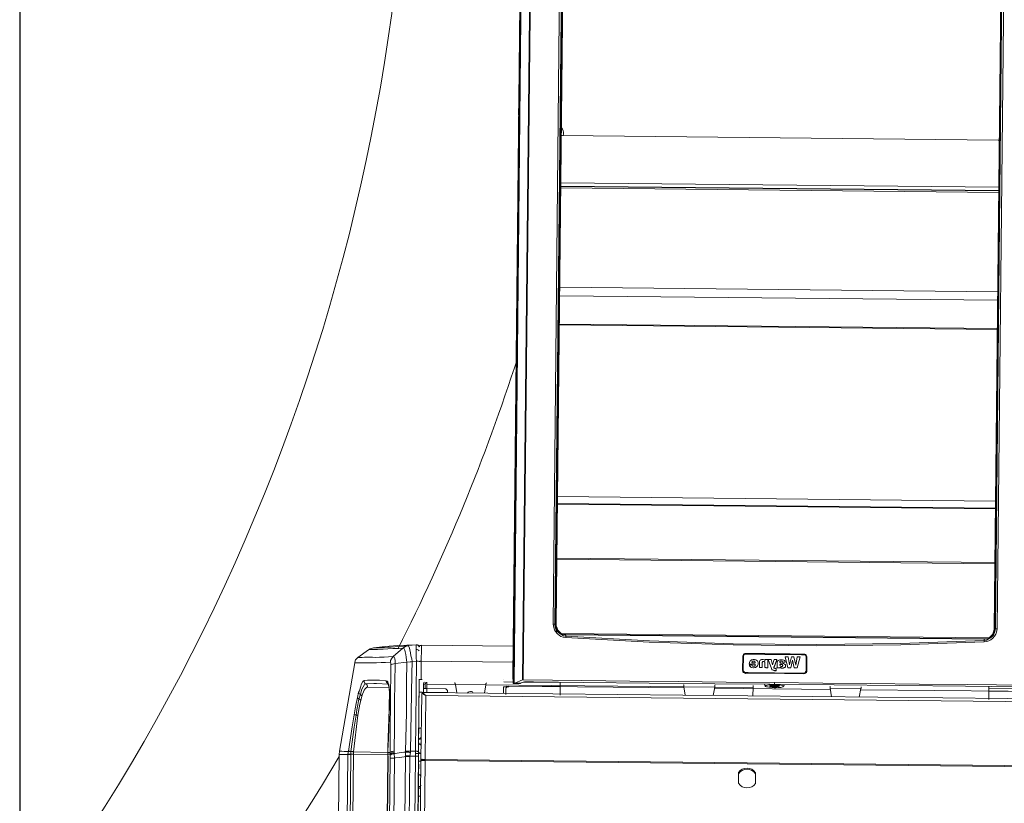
# Model space of a CAD drawing. Header units: metres. Extents: x 779 to 7046, y -512 to 9570.
# Tile 134 of 256: x 2476.491 to 2477.433, y -217.86 to -217.111. Entities that reach past the tile are written whole.
import ezdxf

# ---------------------------------------------------------------- set-up
doc = ezdxf.new("R2010")
doc.units = ezdxf.units.M
doc.linetypes.add('CIĄGłA', pattern=[0])
doc.layers.add('PDF _Geometria', color=7, linetype='Continuous')
doc.layers.add('TB_OBRYS1', color=3, linetype='Continuous')
doc.layers.add('ZP_Zieleń', color=252, linetype='Continuous', lineweight=5)

# ---------------------------------------------------------------- blocks, each defined once
blk = doc.blocks.new('ADBLUE HELIX 6000')
at = {"layer": 'PDF _Geometria', "lineweight": 9}
for points in [[(71744.59, 11737.16), (71744.59, 11057.07), (71744.59, 11056.73), (71744.59, 11056.37), (71744.94, 11056.37), (71745.28, 11056.37), (71749.16, 11056.37), (71751.29, 11056.37)], [(71744.94, 11777.74), (71751.29, 11781.61), (71751.63, 11781.61), (71751.99, 11781.61), (71752.34, 11781.61), (71752.7, 11781.61), (71752.7, 11781.97), (71752.7, 11781.61), (71752.34, 11781.61), (71751.99, 11781.61), (71751.63, 11781.61), (71751.99, 11780.9), (71752.34, 11779.15), (71752.7, 11777.03), (71752.7, 11773.85), (71753.04, 11770.33), (71753.4, 11766.09), (71753.4, 11762.21), (71753.4, 11757.64), (71753.4, 11756.56), (71745.28, 11756.2), (71745.28, 11056.37), (71746, 11056.73)], [(71744.94, 11056.37), (71744.94, 11755.86), (71745.28, 11755.86), (71745.28, 11756.2), (71745.28, 11757.28), (71745.28, 11761.51), (71745.28, 11765.38), (71745.28, 11768.92), (71745.28, 11772.08), (71745.28, 11774.55), (71745.28, 11776.32), (71745.28, 11777.37), (71745.28, 11777.74), (71751.63, 11781.61)], [(71753.4, 11059.9), (71753.4, 11756.56)], [(71783.74, 11756.56), (71783.74, 11113.51), (71784.08, 11113.51), (71784.08, 11113.18), (71784.78, 11109.64), (71786.56, 11106.81), (71787.25, 11106.48), (71787.25, 11106.11), (71787.61, 11105.76), (71790.78, 11103.98), (71793.25, 11103.29), (71794.31, 11103.29), (71794.31, 11103.65), (71794.31, 11103.29)], [(71790.07, 11104.7), (71789.39, 11105.05), (71787.97, 11106.48), (71786.56, 11107.88), (71785.85, 11109.64), (71785.14, 11111.4), (71785.14, 11113.51), (71784.42, 11113.51), (71784.42, 11756.56), (71784.08, 11756.56), (71784.08, 11757.64), (71784.08, 11760.44), (71784.08, 11765.38), (71784.08, 11769.98), (71784.08, 11773.85), (71784.08, 11777.03), (71784.08, 11779.15), (71784.08, 11780.21), (71784.08, 11780.54), (71783.38, 11781.26)], [(71784.08, 11780.54), (71784.42, 11780.21), (71784.42, 11779.85), (71784.42, 11779.5), (71784.42, 11778.43), (71784.42, 11776.32), (71784.42, 11773.51), (71784.42, 11769.62), (71784.42, 11765.03), (71784.42, 11760.09), (71784.42, 11756.56), (71785.14, 11754.81), (71785.14, 11753.03), (71785.14, 11751.28), (71785.14, 11749.87), (71785.14, 11113.51)], [(71789.73, 11104.7), (72198.9, 11104.7), (72199.25, 11105.05), (72200.68, 11106.48), (72202.08, 11107.88), (72202.79, 11109.64), (72203.49, 11111.4), (72203.84, 11113.51), (72204.2, 11113.51), (72204.2, 11756.56), (72204.55, 11756.56), (72204.55, 11757.64), (72204.55, 11760.44), (72204.55, 11765.38), (72204.55, 11769.98), (72204.55, 11773.85), (72204.55, 11777.03), (72204.55, 11779.15), (72204.55, 11780.21), (72204.55, 11780.54)], [(72201.37, 11106.48), (72201.73, 11106.81), (72203.49, 11109.64), (72204.2, 11111.4), (72204.2, 11113.51), (72204.55, 11113.51), (72204.55, 11756.56)], [(72203.84, 11749.87), (72203.84, 11113.51)], [(72206.67, 11756.56), (72206.67, 11113.51), (72205.96, 11110.35), (72205.26, 11108.23), (72204.2, 11106.48), (72202.43, 11104.36), (72200.68, 11102.94), (72198.9, 11101.87), (72196.79, 11101.18), (72194.32, 11100.82), (72114.6, 11097.3), (72034.53, 11095.53), (71954.46, 11095.53), (71874.04, 11097.3), (71794.31, 11100.82), (71791.84, 11101.18), (71789.73, 11101.87), (71787.97, 11102.94), (71786.21, 11104.36), (71784.42, 11106.48), (71783.38, 11108.23), (71782.69, 11110.35), (71781.97, 11113.51), (71781.97, 11756.56)], [(71754.11, 11756.56), (71754.11, 11059.9), (71810.18, 11059.9), (71856.06, 11059.9), (71902.24, 11059.9), (71948.1, 11059.9), (71994.33, 11059.9), (72040.52, 11059.9), (72086.38, 11059.9), (72132.6, 11059.9), (72178.47, 11059.9), (72234.54, 11059.9), (72234.54, 11756.56)], [(71787.25, 11106.48), (71786.92, 11106.81), (71785.14, 11109.64), (71784.78, 11111.4), (71784.42, 11113.51), (71784.08, 11113.51), (71784.08, 11756.56), (71783.74, 11756.56), (71783.38, 11756.56), (71783.02, 11756.56), (71782.69, 11756.56), (71782.32, 11756.56), (71781.97, 11756.56)], [(72204.9, 11756.56), (72205.26, 11756.56), (72205.62, 11756.56), (72205.96, 11756.56), (72206.32, 11756.56), (72206.67, 11756.56), (72206.32, 11756.56), (72205.96, 11756.56), (72205.62, 11756.56), (72205.26, 11756.56), (72204.9, 11756.56), (72204.9, 11113.51), (72204.55, 11113.51), (72204.55, 11113.18), (72203.84, 11109.64), (72202.08, 11106.81), (72201.37, 11106.48), (72201.37, 11106.11), (72201.03, 11105.76), (72197.85, 11103.98), (72195.38, 11103.29), (72194.32, 11103.29), (72194.32, 11103.65), (72194.32, 11103.29)], [(71744.59, 11060.26), (71744.59, 11060.62), (71744.23, 11060.62), (71744.23, 11060.96), (71744.23, 11062.02), (71744.23, 11062.37), (71744.23, 11062.73), (71744.23, 11063.09), (71744.59, 11063.09), (71744.23, 11063.09), (71744.23, 11736.47), (71744.59, 11736.47), (71744.59, 11736.81)], [(71744.23, 11605.94), (71743.87, 11605.94), (71743.87, 11602.78)], [(71744.23, 11602.78), (71743.87, 11602.78), (71743.87, 11599.59), (71744.23, 11599.59)], [(71786.92, 11580.55), (71787.25, 11581.96), (71787.25, 11583.72), (71786.92, 11585.13), (71786.21, 11586.55), (71785.49, 11587.62), (71785.14, 11587.95)], [(71785.14, 11580.9), (71785.14, 11580.55), (71785.49, 11580.55), (71785.85, 11580.55), (72202.79, 11580.55), (72203.15, 11580.55), (72203.49, 11580.55), (72203.49, 11580.9), (72203.84, 11580.9)], [(71787.25, 11583.01), (71787.25, 11582.66)], [(72203.84, 11535.4), (71785.14, 11535.4)], [(72203.84, 11532.22), (71785.14, 11532.22)], [(71785.14, 11531.88), (72203.84, 11531.88)], [(71785.14, 11530.46), (72203.84, 11530.46)], [(72203.84, 11435.57), (71785.14, 11435.57)], [(72203.84, 11427.46), (71785.14, 11427.46)], [(72203.84, 11400.3), (71785.14, 11400.3)], [(71785.14, 11399.59), (72203.84, 11399.59)], [(71785.14, 11228.86), (72203.84, 11228.86)], [(71785.14, 11228.17), (72203.84, 11228.17)], [(71785.14, 11176.66), (72203.84, 11176.66)], [(71785.14, 11175.61), (72203.84, 11175.61)], [(71781.97, 11113.51), (71782.32, 11113.51), (71783.02, 11113.51), (71783.74, 11113.51), (71784.08, 11110.7), (71785.49, 11107.17), (71787.25, 11105.41), (71790.43, 11103.29), (71792.19, 11102.58), (71793.97, 11102.23), (71794.31, 11102.23), (71794.31, 11103.29), (72194.32, 11103.29), (72194.32, 11102.23), (72194.67, 11102.23), (72196.43, 11102.58), (72198.2, 11103.29), (72201.37, 11105.41), (72203.15, 11107.17), (72204.55, 11110.7), (72204.9, 11113.51), (72205.62, 11113.51), (72206.32, 11113.51), (72206.67, 11113.51)], [(71783.74, 11113.51), (71783.74, 11113.51)], [(71784.08, 11113.51), (71784.08, 11113.51)], [(71784.08, 11113.51), (71784.08, 11113.51)], [(71784.42, 11113.51), (71784.42, 11113.51)], [(72204.2, 11113.51), (72204.2, 11113.51)], [(72204.55, 11113.51), (72204.55, 11113.51)], [(72204.55, 11113.51), (72204.55, 11113.51)], [(72204.9, 11113.51), (72204.9, 11113.51)], [(72201.37, 11106.11), (72201.37, 11106.48), (72200.68, 11105.76), (72197.85, 11103.98), (72195.38, 11103.65), (72194.32, 11103.65), (71794.31, 11103.65), (71793.25, 11103.65), (71790.78, 11103.98), (71787.97, 11105.76), (71787.25, 11106.48), (71787.25, 11106.11)], [(71787.25, 11106.48), (71787.25, 11106.48)], [(71787.25, 11106.48), (71787.25, 11106.48)], [(71794.31, 11103.65), (71794.31, 11103.65)], [(71794.31, 11103.29), (71794.31, 11103.29)], [(72194.32, 11100.82), (72194.32, 11101.53), (72194.32, 11102.23), (72114.25, 11098.35), (72034.53, 11096.59), (71954.46, 11096.59), (71874.37, 11098.35), (71794.31, 11102.23), (71794.31, 11101.53), (71794.31, 11100.82)], [(71794.31, 11102.23), (71794.31, 11102.23)], [(72194.32, 11103.65), (72194.32, 11103.65)], [(72194.32, 11103.29), (72194.32, 11103.29)], [(72194.32, 11102.23), (72194.32, 11102.23)], [(72201.37, 11106.48), (72201.37, 11106.48)], [(72201.37, 11106.48), (72201.37, 11106.48)], [(71631.35, 10990.41), (71630.64, 10990.41), (71629.94, 10990.06), (71629.23, 10990.06), (71628.88, 10990.06), (71628.52, 10989.7), (71627.82, 10989.7), (71627.47, 10989.34), (71626.41, 10989.34), (71625.35, 10989.34), (71625.35, 10989.01), (71625.35, 10988.65), (71625.35, 10987.59), (71626.41, 10987.59), (71627.47, 10987.59), (71627.47, 10989.34), (71627.47, 11012.63), (71627.47, 11035.91), (71627.47, 11072.95), (71628.17, 11073.31), (71628.88, 11073.66), (71630.29, 11074.01), (71631.35, 11074.37), (71631.35, 11076.83), (71631, 11078.94), (71630.29, 11080.36), (71629.58, 11081.07), (71638.76, 11089.18), (71634.87, 11088.83), (71629.23, 11088.49), (71624.29, 11088.13), (71619.71, 11087.77), (71616.88, 11087.77), (71614.41, 11087.41), (71611.24, 11087.41), (71609.12, 11087.41), (71607.36, 11087.41), (71606.3, 11087.06), (71605.94, 11087.06), (71595.72, 11079.65)], [(71605.94, 11087.06), (71607.36, 11088.13), (71610.54, 11089.18), (71621.83, 11090.6), (71633.46, 11091.64), (71651.46, 11092.36), (71644.04, 11091.64), (71643.69, 11091.3), (71644.04, 11091.3), (71644.4, 11090.6), (71645.1, 11089.18), (71645.45, 11087.41), (71646.16, 11084.6), (71646.52, 11081.77), (71647.22, 11078.94), (71647.58, 11076.5), (71651.8, 11076.83), (71651.8, 10990.77), (71651.8, 10990.06), (71651.8, 10989.34), (71651.8, 10988.65), (71651.8, 10987.94), (71651.8, 10986.89), (71651.8, 10985.83), (71652.16, 10985.83), (71652.86, 10985.83), (71653.22, 10985.83), (71653.57, 10985.83), (71654.27, 10985.83), (71654.63, 10985.83), (71654.63, 10444.02)], [(71657.1, 10966.42), (71657.1, 10966.77), (71656.75, 10967.13), (71656.75, 10967.49), (71656.39, 10967.84), (71656.04, 10968.19), (71655.68, 10968.19), (71655.33, 10968.19), (71654.98, 10968.55), (71654.98, 10968.89), (71654.98, 10971.03), (71654.98, 10972.78), (71654.98, 10974.54), (71654.98, 10975.95), (71654.98, 10977.38), (71654.98, 10978.06), (71654.63, 10979.12), (71654.63, 10980.17), (71654.63, 10981.6), (71654.63, 10983.01), (71654.63, 10984.76), (71654.63, 10986.53), (71654.63, 10988.3), (71654.63, 10989.01), (71654.63, 10989.34), (71654.63, 10990.06), (71654.27, 10990.41), (71653.57, 10990.41), (71653.22, 10990.77), (71652.86, 10990.77), (71652.16, 10990.77), (71651.8, 10990.77), (71646.87, 10990.77), (71646.87, 10989.34), (71646.52, 10985.83), (71651.8, 10985.83), (71651.8, 10444.02)], [(71646.52, 10444.02), (71646.52, 10985.47), (71646.52, 10985.83), (71645.81, 10985.83), (71645.45, 10986.19), (71644.75, 10986.19), (71644.4, 10986.19), (71643.69, 10986.19), (71643.34, 10986.19), (71642.63, 10986.53), (71642.28, 10986.53), (71642.28, 10985.47), (71640.86, 10985.12), (71636.64, 10984.42), (71632.75, 10984.07), (71631.7, 10983.71), (71631, 10983.71), (71630.29, 10983.71), (71629.94, 10983.71), (71629.23, 10983.71), (71628.52, 10983.71), (71628.17, 10983.71), (71627.82, 10983.71), (71627.47, 10983.71), (71627.47, 10986.53), (71627.82, 10986.89), (71628.17, 10986.89), (71628.52, 10987.25), (71628.88, 10987.59), (71629.58, 10987.59), (71630.29, 10987.94), (71630.64, 10987.94), (71631.35, 10988.3), (71631.35, 10989.34), (71631.35, 10990.41), (71631.35, 11013.69), (71631.35, 11037.34), (71631.35, 11074.37), (71642.63, 11075.78), (71642.28, 11077.54), (71641.92, 11080.36), (71641.58, 11083.19), (71640.86, 11085.64), (71640.52, 11087.06), (71639.82, 11088.49), (71639.46, 11089.18), (71638.76, 11089.18), (71641.22, 11090.6), (71642.99, 11091.3), (71643.69, 11091.3), (71639.46, 11090.95), (71635.23, 11090.6), (71631, 11090.24), (71627.47, 11089.89), (71624.29, 11089.89), (71621.12, 11089.53), (71618.65, 11089.53), (71616.53, 11089.18), (71614.41, 11089.18), (71613.01, 11089.18), (71611.95, 11089.18), (71610.89, 11089.18), (71610.54, 11089.18)], [(71643.69, 11091.3), (71643.69, 11091.3)], [(71656.39, 11092), (71655.68, 11091.64), (71655.33, 11091.64), (71654.98, 11091.64), (71654.98, 11091.3), (71654.63, 11090.95), (71654.27, 11090.6), (71653.92, 11090.95), (71653.57, 11091.64), (71653.22, 11092), (71652.51, 11092), (71652.16, 11092.36), (71651.46, 11092.36), (71651.46, 11092), (71651.46, 11091.3), (71651.46, 11089.89), (71651.46, 11087.77), (71651.46, 11085.64), (71651.46, 11083.19), (71651.46, 11080.01), (71651.8, 11076.83), (71652.16, 11076.83), (71652.86, 11076.83), (71653.22, 11076.83), (71653.57, 11076.83), (71654.27, 11076.5), (71654.63, 11076.5), (71654.98, 11076.5), (71655.33, 11076.83), (71655.68, 11076.83), (71656.39, 11076.83), (71656.39, 11059.19), (71657.45, 11059.19)], [(71651.46, 11092.36), (71651.46, 11092.36)], [(71654.27, 11090.6), (71654.27, 11090.95), (71653.57, 11091.64), (71653.22, 11092), (71652.86, 11092), (71652.16, 11092.36), (71651.46, 11092.36)], [(71744.23, 11076.83), (71656.39, 11076.83), (71656.39, 11079.3), (71656.39, 11081.77), (71656.39, 11083.88), (71656.39, 11086), (71656.39, 11087.77), (71656.39, 11089.18), (71656.39, 11090.24), (71656.39, 11091.3), (71656.39, 11091.64), (71656.39, 11092), (71744.23, 11092)], [(71627.11, 11075.42), (71627.11, 11077.18), (71627.82, 11078.61), (71628.52, 11079.65), (71629.58, 11081.07), (71625, 11080.71), (71620.77, 11080.36), (71616.53, 11080.36), (71613.01, 11080.01), (71609.83, 11080.01), (71606.66, 11080.01), (71604.19, 11080.01), (71602.07, 11080.01), (71599.95, 11079.65), (71598.54, 11079.65), (71596.42, 11079.65), (71595.72, 11079.65), (71593.6, 11077.54), (71592.9, 11075.07), (71592.9, 11074.71)], [(71654.27, 11086.71), (71653.57, 11087.41), (71652.51, 11087.77), (71651.8, 11087.77), (71651.46, 11087.77)], [(72022.18, 11068.36), (72022.18, 11068.72), (72019.7, 11068.72), (72009.14, 11068.72), (72003.83, 11068.72), (71994.33, 11068.72), (72003.83, 11068.72), (72009.14, 11068.72), (72019.7, 11068.72), (72022.18, 11068.36), (72023.24, 11068.72), (72023.96, 11069.08), (72024.66, 11069.79), (72025, 11070.49), (72025, 11071.19), (72025, 11084.94), (72024.66, 11085.64), (72024.3, 11086.36), (72023.6, 11087.06), (72022.89, 11087.41), (72022.18, 11087.41), (72019.7, 11087.41), (72009.14, 11087.41), (72003.83, 11087.41), (71994.33, 11087.41), (71984.8, 11087.41), (71979.51, 11087.41), (71968.93, 11087.41), (71966.46, 11087.41), (71965.75, 11087.41), (71965.04, 11087.06), (71964.33, 11086.36), (71963.97, 11085.64), (71963.63, 11084.94), (71963.63, 11071.19)], [(71963.63, 11084.94), (71963.97, 11084.94), (71963.97, 11071.19), (71964.33, 11071.19), (71964.33, 11070.49), (71964.69, 11069.79), (71965.4, 11069.43), (71965.75, 11069.08), (71966.46, 11069.08), (71966.46, 11068.72), (71966.46, 11068.36)], [(72022.18, 11087.41), (72019.7, 11087.41), (72009.14, 11087.41), (72003.83, 11087.41), (71994.33, 11087.41), (71984.8, 11087.41), (71979.51, 11087.41), (71968.93, 11087.41), (71966.46, 11087.41), (71965.75, 11087.06), (71965.04, 11087.06), (71964.33, 11086.36), (71963.97, 11085.64), (71963.97, 11084.94), (71964.33, 11084.94), (71964.33, 11071.19)], [(71966.46, 11087.41), (71966.46, 11087.06), (71965.75, 11086.71), (71965.04, 11086.36), (71964.69, 11086), (71964.33, 11085.31), (71964.33, 11084.94)], [(71994.33, 11086.71), (71994.33, 11087.06), (71984.8, 11087.06), (71979.51, 11087.06), (71968.93, 11087.06), (71966.46, 11087.06), (71966.46, 11086.71), (71965.75, 11086.71), (71965.04, 11086.36), (71964.69, 11085.64), (71964.33, 11085.31), (71964.33, 11084.94), (71964.33, 11071.19), (71964.69, 11070.49), (71965.04, 11069.79), (71965.4, 11069.43), (71966.1, 11069.08), (71966.46, 11069.08), (71968.93, 11069.08), (71979.51, 11069.08), (71984.8, 11069.08), (71994.33, 11069.08), (72003.83, 11069.08), (72009.14, 11069.08), (72019.7, 11069.08), (72022.18, 11069.08), (72022.18, 11068.72), (72023.24, 11068.72), (72023.96, 11069.08), (72024.3, 11069.79), (72024.66, 11070.49), (72024.66, 11071.19), (72025, 11071.19)], [(71964.33, 11084.94), (71964.33, 11084.94)], [(71966.46, 11087.41), (71966.46, 11087.41)], [(72022.18, 11069.08), (72022.89, 11069.08), (72023.24, 11069.43), (72023.96, 11069.79), (72023.96, 11070.49), (72024.3, 11071.19), (72024.3, 11084.94), (72024.3, 11085.31), (72023.96, 11085.64), (72023.6, 11086.36), (72022.89, 11086.71), (72022.18, 11086.71), (72019.7, 11086.71), (72009.14, 11086.71), (72003.83, 11086.71), (71994.33, 11086.71), (71984.8, 11086.71), (71979.51, 11086.71), (71968.93, 11086.71), (71966.46, 11086.71)], [(71978.44, 11077.89), (71978.44, 11076.83), (71977.75, 11075.78), (71977.04, 11074.71), (71975.97, 11074.01), (71974.21, 11073.66), (71972.45, 11074.01), (71971.39, 11074.37), (71970.69, 11075.07), (71970.32, 11076.12), (71970.32, 11076.5), (71970.32, 11075.78), (71971.05, 11075.07), (71971.39, 11074.37), (71972.1, 11074.01), (71973.85, 11073.66), (71975.28, 11074.01), (71976.69, 11074.71), (71977.39, 11075.07), (71977.75, 11075.78), (71978.44, 11077.18), (71978.44, 11078.94), (71978.1, 11079.65), (71977.75, 11080.36), (71977.04, 11080.71), (71976.31, 11081.41), (71974.92, 11081.77), (71973.52, 11081.77), (71972.1, 11081.41), (71971.39, 11080.71), (71970.69, 11080.36), (71970.32, 11078.94), (71969.98, 11077.18), (71970.69, 11077.18), (71971.39, 11077.18), (71972.1, 11077.18), (71972.8, 11077.18), (71973.52, 11077.18), (71974.21, 11077.18), (71974.92, 11077.18), (71975.63, 11077.18), (71974.92, 11077.18), (71974.21, 11077.18), (71973.52, 11077.18), (71972.8, 11077.18), (71972.1, 11077.18), (71971.39, 11077.18), (71970.69, 11077.18), (71970.32, 11077.18)], [(71979.85, 11074.01), (71980.2, 11074.01), (71980.56, 11074.01), (71980.92, 11074.01), (71981.27, 11074.01), (71981.62, 11074.01), (71981.98, 11074.01), (71982.33, 11074.01), (71981.98, 11074.01), (71981.62, 11074.01), (71981.27, 11074.01), (71980.92, 11074.01), (71980.56, 11074.01), (71980.2, 11074.01), (71979.85, 11074.01), (71979.85, 11078.94), (71979.85, 11080.01), (71980.2, 11080.71), (71980.56, 11081.07), (71980.92, 11081.41), (71981.62, 11081.77), (71982.69, 11081.77), (71983.38, 11081.77), (71984.45, 11081.41), (71984.8, 11081.07), (71985.14, 11080.71), (71985.14, 11081.77), (71985.5, 11081.77), (71985.84, 11081.77), (71986.2, 11081.77), (71986.57, 11081.77), (71986.92, 11081.77), (71987.26, 11081.77), (71987.62, 11081.77), (71987.62, 11074.01)], [(71984.8, 11074.01), (71985.14, 11074.01), (71985.5, 11074.01), (71985.84, 11074.01), (71986.2, 11074.01), (71986.57, 11074.01), (71986.92, 11074.01), (71987.26, 11074.01), (71987.62, 11074.01), (71987.26, 11074.01), (71986.92, 11074.01), (71986.57, 11074.01), (71986.2, 11074.01), (71985.84, 11074.01), (71985.5, 11074.01), (71985.14, 11074.01), (71984.8, 11074.01), (71984.8, 11078.24), (71984.8, 11078.94), (71984.8, 11079.3), (71984.45, 11079.65), (71984.09, 11080.01), (71983.74, 11080.01), (71983.38, 11080.01), (71983.03, 11080.01), (71982.69, 11079.65), (71982.69, 11079.3), (71982.33, 11078.94), (71982.33, 11077.89), (71982.33, 11074.01)], [(71985.14, 11080.71), (71985.14, 11080.71)], [(71987.97, 11081.77), (71991.15, 11073.31), (71987.97, 11081.77), (71988.32, 11081.77), (71988.68, 11081.77), (71989.04, 11081.77), (71989.39, 11081.77), (71989.73, 11081.77), (71990.09, 11081.77), (71990.44, 11081.77), (71990.79, 11081.77), (71992.19, 11076.83), (71993.62, 11081.77), (71993.97, 11081.77), (71994.33, 11081.77), (71994.66, 11081.77), (71995.02, 11081.77), (71995.38, 11081.77), (71995.73, 11081.77), (71996.09, 11081.77), (71996.45, 11081.77), (71994.33, 11076.5), (71993.62, 11074.71), (71993.62, 11074.01), (71993.97, 11073.66), (71994.33, 11073.66), (71994.66, 11073.31), (71995.02, 11073.31), (71995.38, 11073.31), (71995.73, 11073.31), (71995.73, 11071.54), (71995.38, 11071.54), (71995.02, 11071.54), (71994.66, 11071.54), (71994.33, 11071.54)], [(71987.97, 11081.77), (71987.97, 11081.77)], [(71996.45, 11081.77), (71994.33, 11076.12), (71993.62, 11074.71), (71993.62, 11074.37)], [(71994.33, 11087.41), (71994.33, 11087.41)], [(72022.18, 11086.71), (72022.18, 11087.06), (72019.7, 11087.06), (72009.14, 11087.06), (72003.83, 11087.06), (71994.33, 11087.06), (71994.33, 11087.41)], [(72025, 11084.94), (72024.66, 11084.94), (72024.66, 11071.19), (72024.3, 11071.19), (72024.3, 11070.49), (72023.96, 11069.79), (72023.24, 11069.43), (72022.89, 11069.08), (72022.18, 11069.08), (72019.7, 11069.08), (72009.14, 11069.08), (72003.83, 11069.08), (71994.33, 11069.08)], [(71996.45, 11074.01), (71996.79, 11075.07), (71996.79, 11076.12), (71996.79, 11079.3), (71996.79, 11080.01), (71997.14, 11080.71), (71997.48, 11081.07), (71998.18, 11081.41), (71999.26, 11081.77), (72000.65, 11081.77), (72001.72, 11081.77), (72003.15, 11081.41), (72003.49, 11081.07), (72003.83, 11080.71), (72004.18, 11080.01), (72004.18, 11079.65), (72004.18, 11079.3), (72003.83, 11079.3), (72003.49, 11079.3), (72003.15, 11079.3), (72002.79, 11079.3), (72002.44, 11079.3), (72002.08, 11079.3), (72001.72, 11079.3), (72001.72, 11080.01), (72001.36, 11080.01), (72001.36, 11080.36), (72000.65, 11080.36), (72000.32, 11080.36), (71999.97, 11080.36), (71999.61, 11080.36), (71999.26, 11080.01), (71999.26, 11079.65), (71999.26, 11079.3), (71999.26, 11078.94), (71999.61, 11078.94), (72000.32, 11078.61), (72000.65, 11078.61), (72001.72, 11078.61), (72002.79, 11078.24), (72003.83, 11077.54), (72004.18, 11077.18), (72004.55, 11076.83), (72004.55, 11076.12), (72004.55, 11075.42), (72004.55, 11075.07), (72004.18, 11074.71), (72003.49, 11074.37), (72003.15, 11074.01), (72002.08, 11073.66), (72001.01, 11074.01), (72000.32, 11074.01), (71999.97, 11074.37), (71999.61, 11074.37), (71999.26, 11074.37), (71999.26, 11074.01), (71998.92, 11074.01), (71998.56, 11074.01), (71998.18, 11074.01), (71997.84, 11074.01), (71997.48, 11074.01), (71997.14, 11074.01), (71996.79, 11074.01), (71996.45, 11074.01), (71996.79, 11074.01), (71997.14, 11074.01), (71997.48, 11074.01), (71997.84, 11074.01), (71998.18, 11074.01), (71998.56, 11074.01), (71998.92, 11074.01), (71999.26, 11074.01), (71999.26, 11074.37), (71999.61, 11074.37), (71999.97, 11074.01), (72000.65, 11073.66), (72002.79, 11073.66), (72003.49, 11074.01), (72004.18, 11074.37), (72004.55, 11075.07), (72004.55, 11075.78)], [(71996.45, 11081.77), (71996.45, 11081.77)], [(72004.18, 11084.6), (72004.18, 11084.6)], [(72004.18, 11084.6), (72004.55, 11084.6), (72004.91, 11084.6), (72005.26, 11084.6), (72005.62, 11084.6), (72005.96, 11084.6), (72006.31, 11084.6), (72006.67, 11084.6), (72007.01, 11084.6), (72008.43, 11076.83), (72010.18, 11084.6), (72010.54, 11084.6), (72010.9, 11084.6), (72011.26, 11084.6), (72011.61, 11084.6), (72011.96, 11084.6), (72012.32, 11084.6), (72012.65, 11084.6), (72014.44, 11076.83), (72015.83, 11084.6), (72016.18, 11084.6), (72016.54, 11084.6), (72016.9, 11084.6), (72017.26, 11084.6), (72017.6, 11084.6), (72017.96, 11084.6), (72018.31, 11084.6), (72018.65, 11084.6)], [(72011.26, 11081.41), (72011.26, 11081.41)], [(72011.26, 11081.41), (72011.26, 11081.41)], [(72011.26, 11081.41), (72011.26, 11081.41)], [(72011.26, 11081.41), (72011.26, 11081.41)], [(72018.65, 11084.6), (72018.65, 11084.6)], [(72024.3, 11084.94), (72024.3, 11085.31), (72023.96, 11086), (72023.6, 11086.36), (72022.89, 11086.71), (72022.18, 11087.06), (72022.18, 11087.41), (72022.89, 11087.06), (72023.6, 11087.06), (72024.3, 11086.36), (72024.66, 11085.64), (72024.66, 11084.94), (72024.3, 11084.94), (72024.3, 11071.19)], [(72022.18, 11087.41), (72022.18, 11087.41)], [(72024.3, 11084.94), (72024.3, 11084.94)], [(71627.47, 11072.95), (71627.47, 11073.31), (71627.47, 11074.01), (71627.47, 11074.71), (71627.11, 11075.42), (71622.18, 11075.07), (71617.94, 11075.07), (71613.72, 11074.71), (71610.18, 11074.71), (71606.66, 11074.71), (71603.84, 11074.71), (71601.01, 11074.71), (71598.9, 11074.71), (71597.14, 11074.71), (71595.37, 11074.71), (71593.25, 11074.71), (71592.9, 11074.71), (71579.14, 10990.06), (71579.14, 10989.7), (71578.79, 10987.25), (71578.79, 10986.89), (71578.79, 10442.96)], [(71631.7, 10442.27), (71631.7, 10983.71), (71631.35, 10988.3), (71632.4, 10988.3), (71636.29, 10989.01), (71640.52, 10989.7), (71642.28, 10989.7), (71642.28, 10990.41), (71642.99, 10990.77), (71643.34, 10990.77), (71644.04, 10990.77), (71644.4, 10990.77), (71645.1, 10990.77), (71645.81, 10990.77), (71646.16, 10990.77), (71646.87, 10990.77), (71647.22, 11027.46), (71647.58, 11064.5), (71647.58, 11076.5), (71647.22, 11076.5), (71646.87, 11076.12), (71646.52, 11076.12), (71645.81, 11076.12), (71642.63, 11075.78), (71642.63, 11056.37), (71642.63, 11027.46), (71642.28, 10990.41)], [(71647.58, 11076.5), (71647.58, 11076.5)], [(71964.33, 11071.19), (71964.33, 11071.19)], [(71969.98, 11077.54), (71969.98, 11077.54)], [(71975.63, 11077.18), (71975.63, 11076.83), (71975.63, 11076.12), (71975.28, 11075.78), (71974.92, 11075.42), (71974.57, 11075.42), (71973.85, 11075.42), (71973.52, 11075.42), (71973.16, 11075.78), (71972.8, 11075.78), (71972.45, 11076.5), (71972.1, 11076.5), (71971.74, 11076.5), (71971.39, 11076.5), (71971.05, 11076.5), (71970.69, 11076.5), (71970.32, 11076.5)], [(71978.44, 11077.89), (71978.44, 11077.89)], [(71979.85, 11074.01), (71979.85, 11074.01)], [(71982.33, 11074.01), (71982.33, 11074.01)], [(71984.8, 11074.01), (71984.8, 11074.01)], [(71987.62, 11074.01), (71987.62, 11074.01)], [(71991.15, 11073.31), (71991.15, 11073.31)], [(71992.19, 11076.83), (71992.19, 11076.83)], [(71994.33, 11076.12), (71994.33, 11076.5)], [(71995.73, 11071.54), (71995.73, 11071.19), (71995.38, 11071.19), (71995.02, 11071.19), (71994.66, 11071.19), (71994.33, 11071.19)], [(71996.45, 11074.01), (71996.45, 11074.01)], [(71999.26, 11077.18), (71999.26, 11076.5), (71999.61, 11075.78), (71999.97, 11075.78), (72000.32, 11075.42), (72000.65, 11075.42), (72001.01, 11075.42), (72001.36, 11075.42), (72001.72, 11075.42), (72001.72, 11075.78), (72002.08, 11076.12), (72002.08, 11076.5), (72001.72, 11076.5), (72001.72, 11076.83), (72001.36, 11077.18), (72001.01, 11077.18), (72000.32, 11077.18), (71999.97, 11077.54), (71999.26, 11077.54)], [(71999.26, 11074.01), (71999.26, 11074.01)], [(72004.18, 11079.3), (72004.18, 11079.3)], [(72004.55, 11075.78), (72004.55, 11075.78)], [(72007.01, 11074.01), (72007.01, 11074.01)], [(72008.43, 11076.83), (72008.43, 11076.83)], [(72009.85, 11074.01), (72009.85, 11074.01)], [(72013, 11074.01), (72013, 11074.01)], [(72014.44, 11076.83), (72014.44, 11076.83)], [(72015.83, 11074.01), (72015.83, 11074.01)], [(72024.3, 11071.19), (72024.3, 11071.19)], [(71744.23, 11063.09), (71744.23, 11063.09)], [(71744.59, 11062.02), (71744.23, 11062.02)], [(71994.33, 11068.72), (71994.33, 11069.08), (71984.8, 11069.08), (71979.51, 11069.08), (71968.93, 11069.08), (71966.46, 11069.08)], [(71966.46, 11069.08), (71966.46, 11069.08)], [(71994.33, 11069.08), (71994.33, 11069.08)], [(71994.33, 11068.72), (71994.33, 11068.72)], [(72022.18, 11069.08), (72022.18, 11069.08)], [(71622.88, 11057.79), (71622.18, 11057.79), (71616.53, 11058.15), (71611.24, 11058.15), (71608.77, 11058.15), (71605.25, 11058.15), (71602.07, 11057.79), (71601.37, 11057.44), (71600.66, 11056.73), (71599.6, 11054.62), (71598.54, 11051.43), (71597.48, 11047.91), (71596.78, 11046.51), (71595.72, 11041.56), (71594.65, 11035.56), (71593.6, 11030.64), (71592.9, 11024.99), (71591.13, 11013.34), (71587.61, 10990.06), (71587.61, 10989.7), (71587.26, 10988.65), (71587.26, 10987.25), (71587.61, 10987.25), (71587.96, 10987.25), (71588.31, 10987.25), (71588.66, 10987.25), (71589.02, 10987.25), (71589.37, 10987.25), (71590.08, 10987.25), (71590.08, 10986.89), (71590.08, 10442.96)], [(71592.55, 10442.6), (71592.55, 10987.25), (71592.55, 10987.94), (71592.55, 10988.65), (71592.55, 10989.34), (71596.42, 11024.63), (71596.78, 11028.16), (71597.48, 11031.68), (71598.19, 11035.22), (71598.9, 11038.74), (71599.95, 11042.62), (71600.66, 11044.73), (71601.37, 11046.84), (71602.07, 11048.63), (71603.12, 11049.68), (71603.84, 11050.74), (71604.53, 11051.43), (71605.25, 11051.43), (71605.25, 11052.15), (71605.25, 11052.49), (71605.25, 11052.84), (71604.9, 11053.2), (71604.53, 11053.54), (71604.53, 11053.9), (71604.19, 11054.26), (71603.84, 11054.62), (71602.42, 11053.9), (71601.01, 11051.79), (71599.95, 11049.32), (71598.9, 11045.8), (71598.54, 11044.37), (71598.19, 11044.73), (71597.83, 11044.73), (71597.48, 11045.08), (71597.48, 11045.44), (71597.14, 11045.44), (71597.14, 11045.8), (71597.14, 11046.15), (71596.78, 11046.51)], [(71602.07, 11057.79), (71602.07, 11057.07), (71602.07, 11056.73), (71602.07, 11056.37), (71602.42, 11055.67), (71602.78, 11055.33), (71602.78, 11054.97), (71603.12, 11054.97), (71603.84, 11054.62), (71611.24, 11054.97), (71613.72, 11054.97), (71625, 11054.62)], [(71605.25, 11051.43), (71625.7, 11051.43)], [(71626.41, 11044.03), (71626.41, 11045.8), (71626.41, 11048.63), (71626.06, 11051.07), (71625.7, 11053.9), (71625, 11055.33), (71624.64, 11056.73), (71623.94, 11057.44), (71622.88, 11057.79), (71622.88, 11057.44), (71623.24, 11056.73), (71623.24, 11056.37), (71623.59, 11056.01), (71623.94, 11055.67), (71624.29, 11055.33), (71624.64, 11054.97), (71625, 11054.62), (71625, 11054.26), (71625.35, 11053.2), (71625.7, 11052.15), (71626.06, 11050.74), (71626.06, 11048.98), (71626.41, 11047.2), (71626.41, 11045.08), (71626.41, 11043.67)], [(71656.39, 11059.19), (71655.68, 11059.19), (71655.33, 11059.19), (71654.98, 11059.19), (71654.63, 11059.19), (71654.27, 11059.19)], [(71654.63, 10990.06), (71654.63, 11059.19), (71654.63, 10998.18), (71654.63, 10996.76), (71654.63, 10995.34), (71654.63, 10993.95), (71654.63, 10992.18), (71654.63, 10990.41), (71654.63, 10988.3)], [(71654.63, 11047.2), (71654.98, 11047.2), (71655.33, 11047.2), (71655.68, 11047.2), (71656.04, 11047.2), (71656.75, 11047.2), (71657.45, 11047.2), (71680.73, 11047.2), (71681.08, 11047.2), (71681.43, 11047.2), (71681.79, 11047.2), (71681.79, 11046.84), (71681.79, 11048.98), (71680.02, 11050.74), (71662.03, 11050.74), (71662.03, 11054.97)], [(71657.45, 11059.19), (71657.45, 11059.19)], [(71659.57, 11056.73), (71659.21, 11056.37), (71659.21, 11056.01), (71658.85, 11055.33), (71658.85, 11054.97)], [(71660.27, 11050.74), (71660.27, 11054.97), (71658.85, 11054.97), (71658.85, 11050.74)], [(71662.03, 11056.37), (71661.68, 11056.37), (71661.33, 11056.37), (71660.98, 11056.01), (71660.62, 11055.67), (71660.62, 11055.33), (71660.27, 11055.33), (71660.27, 11054.97)], [(71690.61, 11046.84), (71689.19, 11054.97), (71662.03, 11054.97), (71662.03, 11055.33), (71662.03, 11056.01), (71662.03, 11056.37), (71662.03, 11056.73)], [(71718.83, 11056.73), (71718.83, 11056.37), (71718.47, 11056.01), (71718.47, 11055.67), (71718.47, 11055.33), (71718.47, 11054.97), (71689.19, 11054.97), (71689.19, 11055.33), (71688.84, 11055.67), (71688.84, 11056.01), (71688.84, 11056.37), (71688.84, 11056.73)], [(71908.96, 11046.84), (71907.54, 11054.97), (71718.47, 11054.97), (71717.06, 11046.84)], [(71735.41, 11060.26), (71735.41, 11060.26)], [(71744.59, 11057.79), (71735.41, 11057.79)], [(71907.9, 11053.9), (71738.23, 11053.9), (71738.23, 11053.2), (71735.41, 11053.2), (71735.41, 11046.84)], [(71737.52, 11045.8), (71737.52, 11050.37), (71737.52, 11051.07), (71737.52, 11051.43), (71737.88, 11052.15), (71738.24, 11052.49), (71738.59, 11052.84), (71739.29, 11053.2), (71740, 11053.2), (71740.35, 11053.2), (71740.35, 11053.9), (71789.39, 11053.9)], [(71745.28, 11056.37), (71745.28, 11056.37)], [(71994.33, 11059.9), (71994.33, 11058.15), (71989.73, 11058.15), (71937.18, 11058.15), (71874.37, 11058.15), (71811.6, 11058.15), (71763.98, 11058.15), (71755.15, 11058.15), (71754.45, 11057.79), (71754.11, 11057.79), (71753.04, 11057.44), (71751.29, 11056.73), (71749.16, 11056.73), (71746, 11056.73), (71753.4, 11059.9), (71754.11, 11059.9)], [(71763.98, 11057.79), (71755.15, 11057.79), (71754.45, 11057.79), (71754.11, 11057.79), (71751.63, 11056.73), (71751.63, 11056.37), (71751.29, 11056.37), (71751.29, 11056.73), (71751.63, 11056.37), (71751.63, 11056.73)], [(71754.11, 11057.79), (71754.11, 11057.79)], [(71754.11, 11057.79), (71754.11, 11057.79)], [(71789.39, 11057.79), (71755.15, 11057.79), (71755.15, 11058.15)], [(71755.15, 11057.79), (71755.15, 11057.79)], [(71789.39, 11045.8), (71789.39, 11058.15)], [(71937.53, 11056.73), (71937.17, 11056.73), (71937.17, 11056.37), (71937.17, 11056.01), (71937.17, 11055.67), (71937.17, 11055.33), (71937.17, 11054.97), (71907.54, 11054.97), (71907.54, 11055.33), (71907.54, 11055.67), (71907.54, 11056.01), (71907.54, 11056.37), (71907.54, 11056.73), (71907.19, 11056.73)], [(71973.86, 11056.73), (71973.86, 11056.37), (71973.86, 11056.01), (71973.86, 11055.33), (71973.86, 11054.97), (71937.17, 11054.97), (71935.76, 11046.84)], [(71936.82, 11053.9), (72047.93, 11053.9)], [(71973.86, 11054.97), (71973.86, 11046.84)], [(71985.5, 11056.37), (71984.8, 11058.15)], [(72003.83, 11058.15), (72003.15, 11056.37), (72002.79, 11056.37), (72002.44, 11056.01), (72001.36, 11055.67), (72000.32, 11055.33), (71998.92, 11055.33), (71997.48, 11055.33), (71995.73, 11054.97), (71993.97, 11054.97), (71992.19, 11054.97), (71990.44, 11055.33), (71989.04, 11055.33), (71987.62, 11055.67), (71986.57, 11055.67), (71985.84, 11056.01), (71985.5, 11056.37), (71985.5, 11056.73), (71985.84, 11057.07), (71986.57, 11057.07), (71987.62, 11057.44), (71989.04, 11057.79), (71990.44, 11057.79), (71991.5, 11057.79)], [(71999.97, 11057.79), (71994.33, 11057.79), (71989.73, 11057.79)], [(71990.79, 11056.37), (71990.79, 11057.07)], [(71995.02, 11055.67), (71995.02, 11056.01), (71996.09, 11056.01), (71997.14, 11056.01), (71997.48, 11056.37), (71997.84, 11056.37), (71997.84, 11056.73), (71997.14, 11056.73), (71996.45, 11057.07), (71995.38, 11057.07), (71994.33, 11057.07), (71993.27, 11057.07), (71992.19, 11057.07), (71991.5, 11056.73), (71990.79, 11056.73), (71990.79, 11056.37), (71991.15, 11056.37), (71991.83, 11056.01), (71992.56, 11056.01), (71993.62, 11056.01), (71993.62, 11055.67)], [(71993.62, 11056.01), (71993.62, 11056.01)], [(71995.02, 11056.01), (71993.62, 11056.01)], [(71993.62, 11055.67), (71993.62, 11055.67)], [(71994.33, 11057.79), (71994.33, 11058.15), (71999.97, 11058.15), (72051.47, 11058.15), (72114.25, 11058.15), (72177.03, 11058.15), (72226.07, 11058.15), (72233.49, 11058.15), (72234.19, 11057.79), (72234.54, 11057.79), (72235.59, 11057.44), (72237.37, 11056.73), (72239.48, 11056.73), (72242.64, 11056.73), (72235.25, 11059.9), (72234.89, 11059.9), (72234.54, 11059.9)], [(71995.02, 11056.01), (71995.02, 11056.01)], [(71995.02, 11055.67), (71995.02, 11055.67)], [(71996.79, 11057.79), (71997.48, 11057.79), (71998.92, 11057.79), (72000.32, 11057.44), (72001.36, 11057.44), (72002.44, 11057.07), (72002.79, 11056.73), (72003.15, 11056.37)], [(71997.84, 11057.07), (71997.84, 11056.37)], [(72077.23, 11056.73), (72077.23, 11056.37), (72077.23, 11056.01), (72077.23, 11055.67), (72077.23, 11055.33), (72076.85, 11054.97), (72047.58, 11054.97), (72047.58, 11055.33), (72047.58, 11055.67), (72047.58, 11056.01), (72047.58, 11056.37), (72047.23, 11056.73)], [(72048.98, 11046.84), (72047.58, 11054.97)], [(72076.85, 11054.97), (72075.45, 11046.84)], [(72076.85, 11053.9), (72288.15, 11053.9)], [(72199.25, 11058.15), (72199.25, 11045.8)], [(72236.3, 11056.73), (72199.25, 11056.73)], [(72199.25, 11053.9), (72290.27, 11053.9)], [(71599.95, 11042.62), (71599.95, 11042.98), (71599.6, 11042.98), (71599.6, 11043.33), (71599.6, 11043.67), (71599.25, 11043.67), (71598.9, 11044.03), (71598.9, 11044.37), (71598.54, 11044.37), (71597.14, 11040.15), (71597.48, 11039.81), (71597.83, 11039.81), (71598.19, 11039.45), (71598.54, 11039.09), (71598.9, 11038.74)], [(71627.47, 10983.71), (71627.47, 10442.27)], [(71625.35, 10444.38), (71625.35, 10985.47), (71625.35, 10985.83), (71625.35, 10986.89), (71625.35, 10987.25), (71625.35, 10988.3), (71625.35, 10988.65), (71625.35, 10989.01), (71625.35, 10990.06), (71625.35, 10990.41), (71625.35, 10993.95), (71626.06, 11030.64), (71626.06, 11034.5), (71626.41, 11034.5), (71626.41, 11039.45), (71626.41, 11044.03), (71626.06, 11036.27), (71626.06, 11034.16)], [(71626.41, 11044.03), (71626.41, 11044.03)], [(71660.27, 11044.37), (71659.57, 11045.08), (71658.85, 11045.44), (71658.16, 11045.8), (71657.8, 11045.8), (71657.45, 11045.8), (71657.1, 11045.8), (71657.1, 10982.29), (71657.45, 10982.65), (71658.16, 10983.01), (71659.57, 10983.01), (71660.98, 10983.01), (71660.98, 11044.03), (71659.21, 11045.08), (71658.16, 11045.8), (71657.45, 11045.8), (71657.1, 11045.8)], [(71657.1, 11045.8), (71657.1, 11045.8)], [(71657.45, 11047.2), (71657.45, 11045.8)], [(71659.93, 11044.37), (71659.93, 11044.73), (71659.21, 11045.08), (71658.51, 11045.8), (71658.16, 11045.8), (71657.45, 11045.8), (71657.8, 11045.8)], [(72279.68, 11046.84), (71658.16, 11046.84), (71658.16, 11045.8), (71658.16, 11046.84), (71658.51, 11046.84), (71659.21, 11046.15), (71659.93, 11045.08), (71660.98, 11044.03), (72276.87, 11044.03)], [(71658.16, 11046.84), (71658.16, 11046.84)], [(71658.16, 11045.8), (71658.16, 11045.8)], [(71658.16, 11045.8), (71658.16, 11045.8)], [(71658.85, 11047.2), (71658.85, 11050.74), (71659.21, 11050.74), (71659.93, 11050.74), (71660.27, 11050.74), (71660.62, 11050.74), (71661.33, 11050.74), (71662.03, 11050.74), (71662.03, 11047.2)], [(71706.47, 11046.84), (71705.78, 11047.91), (71704.72, 11048.26), (71703.66, 11048.26), (71702.25, 11047.91), (71701.54, 11047.55), (71700.84, 11046.84)], [(71596.42, 11024.63), (71596.07, 11024.63), (71595.72, 11024.63), (71595.37, 11024.63), (71595.02, 11024.63), (71594.65, 11024.63), (71595.37, 11029.57), (71596.07, 11034.5), (71597.14, 11040.15), (71596.78, 11040.49), (71596.42, 11040.49), (71596.07, 11040.85), (71596.07, 11041.21), (71595.72, 11041.21), (71595.72, 11041.56)], [(71625.35, 10988.3), (71625.35, 10988.65), (71625.35, 10989.01), (71625.35, 10989.34), (71625.35, 10990.77), (71625.7, 11002.41), (71626.41, 11034.5)], [(71625.35, 10989.34), (71592.55, 10989.34), (71592.19, 10989.34), (71591.84, 10989.34), (71591.49, 10989.7), (71590.78, 10989.7), (71590.43, 10989.7), (71590.08, 10989.7), (71592.9, 11012.99), (71594.65, 11024.63), (71594.31, 11024.99), (71593.96, 11024.99), (71593.6, 11024.99), (71593.25, 11024.99), (71592.9, 11024.99)], [(71657.1, 11012.63), (71656.04, 11012.63), (71655.33, 11012.63), (71654.63, 11012.63)], [(71657.1, 11000.99), (71656.75, 11001.71), (71656.39, 11003.46), (71655.68, 11002.77), (71654.98, 11002.05), (71654.63, 11002.05)], [(71657.1, 10996.42), (71656.39, 10996.76), (71655.33, 10997.82), (71654.98, 10998.88), (71654.63, 10998.88)], [(71657.1, 11003.82), (71656.39, 11003.46)], [(71656.39, 10996.76), (71656.75, 10998.52), (71657.1, 10998.88)], [(71578.79, 10986.89), (71579.49, 10986.89), (71580.9, 10986.89), (71583.73, 10986.89), (71587.26, 10986.89), (71587.26, 10442.96), (71583.73, 10442.96), (71580.9, 10442.96), (71579.49, 10442.96), (71578.79, 10442.96)], [(71590.08, 10989.34), (71589.72, 10989.34), (71589.02, 10989.7), (71588.66, 10989.7), (71588.31, 10989.7), (71587.96, 10989.7), (71587.61, 10989.7), (71583.73, 10989.7), (71581.26, 10990.06), (71579.49, 10990.06), (71579.14, 10990.06)], [(71587.26, 10987.25), (71587.26, 10986.89), (71587.61, 10986.89), (71587.96, 10986.89), (71588.31, 10986.89), (71588.66, 10986.89), (71589.02, 10986.89), (71589.37, 10986.89), (71590.08, 10986.89)], [(71625.35, 10987.25), (71592.55, 10987.25), (71592.19, 10987.25), (71591.84, 10987.25), (71591.49, 10987.25), (71591.13, 10987.25), (71590.78, 10987.25), (71590.43, 10987.25), (71590.08, 10987.25), (71590.08, 10988.3), (71590.08, 10989.34), (71590.08, 10989.7), (71589.72, 10989.7), (71589.02, 10989.7), (71588.66, 10990.06), (71588.31, 10990.06), (71587.96, 10990.06), (71587.61, 10990.06)], [(71625.7, 10444.38), (71625.7, 10985.47), (71625.35, 10987.25), (71625.35, 10987.59), (71625.35, 10987.25), (71625.35, 10986.89)], [(71625.35, 10990.77), (71625.35, 10990.41)], [(71631.35, 10989.34), (71630.64, 10989.01), (71629.94, 10989.01), (71629.58, 10988.65), (71628.88, 10988.65), (71628.52, 10988.3), (71627.82, 10987.94), (71627.47, 10987.59), (71627.47, 10986.53)], [(71646.87, 10989.34), (71646.16, 10989.34), (71645.45, 10989.7), (71645.1, 10989.7), (71644.4, 10989.7), (71644.04, 10989.7), (71643.34, 10989.7), (71642.99, 10989.7), (71642.28, 10989.7), (71642.28, 10986.53)], [(71654.63, 10985.83), (71654.63, 10986.89), (71654.63, 10987.59), (71654.63, 10988.3), (71654.27, 10988.65), (71653.92, 10988.65), (71653.22, 10988.65), (71652.16, 10988.65), (71651.8, 10988.65)], [(71654.63, 10989.7), (71654.98, 10989.34), (71656.04, 10989.01), (71657.1, 10988.65), (71656.75, 10988.65), (71656.04, 10988.65), (71655.68, 10989.01), (71654.98, 10989.01), (71654.63, 10989.34)], [(71654.63, 10988.3), (71654.63, 10988.3)], [(71654.63, 10988.3), (71654.63, 10988.3)], [(71625.7, 10985.47), (71625.35, 10985.47)], [(71646.52, 10985.47), (71645.81, 10985.47), (71645.45, 10985.47), (71644.75, 10985.47), (71644.4, 10985.47), (71643.69, 10985.47), (71643.34, 10985.47), (71642.63, 10985.47), (71642.28, 10985.47), (71642.28, 10444.02)], [(71657.1, 10981.24), (71656.39, 10981.24), (71656.04, 10981.24), (71655.33, 10981.24), (71654.98, 10981.24), (71654.63, 10981.24)], [(71657.1, 10981.6), (71657.1, 10982.29), (71657.8, 10982.29), (71658.16, 10982.65), (71658.85, 10982.65), (71659.93, 10982.65), (71660.98, 10982.65)], [(71657.8, 10981.95), (71657.8, 10982.29)], [(71654.98, 10959.38), (71654.63, 10959.38), (71654.63, 10959.72), (71654.63, 10960.07), (71654.63, 10960.43), (71654.63, 10960.78), (71654.63, 10961.5), (71654.63, 10961.85), (71654.63, 10962.54), (71654.63, 10963.25), (71654.63, 10963.95), (71654.63, 10964.66), (71654.63, 10965.37), (71654.63, 10966.08), (71654.63, 10966.42), (71654.63, 10966.77), (71654.63, 10967.13), (71654.63, 10967.49), (71654.98, 10967.49), (71654.98, 10967.13), (71654.98, 10966.77), (71654.98, 10966.42), (71654.98, 10966.08), (71654.98, 10965.37), (71654.63, 10965.37)], [(71654.98, 10968.55), (71654.98, 10968.19), (71654.98, 10967.84), (71654.98, 10967.13), (71654.98, 10965.72), (71654.98, 10964.66), (71654.98, 10962.9), (71654.98, 10961.5), (71654.98, 10960.07), (71654.98, 10958.67), (71654.98, 10957.6), (71654.98, 10956.89), (71654.98, 10956.55)], [(71657.1, 10716.33), (71657.1, 10716.68), (71656.75, 10717.04), (71656.75, 10717.39), (71656.39, 10717.75), (71656.04, 10718.11), (71655.68, 10718.11), (71655.33, 10718.47), (71654.98, 10718.47), (71654.98, 10956.55), (71655.33, 10956.55), (71655.68, 10956.55), (71656.04, 10956.89), (71656.39, 10956.89), (71656.75, 10957.25), (71656.75, 10957.6), (71657.1, 10957.96), (71657.1, 10958.32)], [(71657.1, 10955.5), (71656.39, 10955.5), (71656.04, 10955.5), (71655.33, 10955.5), (71654.98, 10955.5)], [(71654.98, 10947.38), (71655.68, 10947.72), (71656.04, 10947.72), (71656.75, 10948.08), (71657.1, 10948.08)], [(71657.1, 10947.72), (71656.04, 10947.72), (71654.98, 10947.38), (71654.98, 10947.04)]]:
    blk.add_lwpolyline(points, dxfattribs=at)
for points in [[(72203.84, 11235.56), (71785.14, 11235.56)], [(71972.45, 11078.61), (71973.16, 11078.61), (71973.52, 11078.61), (71973.85, 11078.61), (71974.21, 11078.61), (71974.57, 11078.61), (71974.92, 11078.61), (71975.28, 11078.61), (71975.63, 11078.61), (71975.63, 11079.3), (71975.28, 11079.65), (71974.92, 11080.01), (71974.21, 11080.01), (71973.52, 11080.01), (71973.16, 11080.01), (71972.8, 11079.65), (71972.8, 11079.3)], [(72009.85, 11074.01), (72011.26, 11081.41), (72013, 11074.01), (72011.26, 11081.41), (72009.85, 11074.01), (72009.49, 11074.01), (72009.14, 11074.01), (72008.79, 11074.01), (72008.43, 11074.01), (72008.07, 11074.01), (72007.71, 11074.01), (72007.37, 11074.01), (72007.01, 11074.01), (72004.18, 11084.6), (72007.01, 11074.01), (72007.37, 11074.01), (72007.71, 11074.01), (72008.07, 11074.01), (72008.43, 11074.01), (72008.79, 11074.01), (72009.14, 11074.01), (72009.49, 11074.01)], [(72015.83, 11074.01), (72018.65, 11084.6), (72015.83, 11074.01), (72015.49, 11074.01), (72015.13, 11074.01), (72014.79, 11074.01), (72014.44, 11074.01), (72014.07, 11074.01), (72013.71, 11074.01), (72013.36, 11074.01), (72013, 11074.01), (72013.36, 11074.01), (72013.71, 11074.01), (72014.07, 11074.01), (72014.44, 11074.01), (72014.79, 11074.01), (72015.13, 11074.01), (72015.49, 11074.01)], [(71966.46, 11068.72), (71965.4, 11068.72), (71964.69, 11069.08), (71964.33, 11069.79), (71963.97, 11070.49), (71963.97, 11071.19), (71963.63, 11071.19), (71963.97, 11070.49), (71963.97, 11069.79), (71964.69, 11069.08), (71965.4, 11068.72), (71966.46, 11068.36), (71968.93, 11068.72), (71979.51, 11068.72), (71984.8, 11068.72), (71994.33, 11068.72), (71984.8, 11068.72), (71979.51, 11068.72), (71968.93, 11068.72)], [(71994.33, 11071.54), (71993.27, 11071.54), (71992.19, 11071.9), (71991.83, 11071.9), (71991.5, 11072.24), (71991.15, 11073.31), (71991.5, 11072.24), (71992.19, 11071.9), (71992.91, 11071.54), (71994.33, 11071.19)], [(71995.02, 11055.67), (71993.62, 11055.67), (71992.19, 11055.67), (71991.15, 11056.01), (71990.44, 11056.01), (71989.73, 11056.37), (71989.73, 11056.73), (71990.44, 11057.07), (71991.15, 11057.07), (71992.19, 11057.07), (71993.62, 11057.44), (71995.02, 11057.44), (71996.45, 11057.07), (71997.48, 11057.07), (71998.18, 11057.07), (71998.92, 11056.73), (71999.26, 11056.37), (71998.92, 11056.37), (71998.18, 11056.01), (71997.48, 11056.01), (71996.45, 11055.67)], [(72276.87, 10981.95), (72276.87, 10982.29), (72276.87, 10982.65), (72276.87, 10983.01), (71660.98, 10983.01), (71660.98, 10982.65), (71660.98, 10982.29), (71660.98, 10981.95), (71659.57, 10981.95), (71658.16, 10981.95), (71657.45, 10981.6), (71657.1, 10981.6), (71657.1, 10436.27), (71657.45, 10436.27), (71658.16, 10436.27), (71659.57, 10436.27), (71660.98, 10435.91), (71660.98, 10981.95)]]:
    blk.add_lwpolyline(points, close=True, dxfattribs=at)
for points in [[(71960.8, 10973.48), (71960.8, 10963.25, 0.53954), (71977.03, 10963.25), (71977.03, 10973.48, 0.541607)], [(71977.03, 10972.42, 0.541049), (71960.8, 10972.42, -0.541049)]]:
    blk.add_lwpolyline(points, format="xyb", close=True, dxfattribs=at)
blk.add_arc((71968.91, 10968.19), 9.69, 33.11939, 146.88061, dxfattribs=at)
blk = doc.blocks.new('B-B')
at = {"layer": 'TB_OBRYS1', "color": 18, "lineweight": 25, "true_color": 0x000000, "elevation": -10.04}
blk.add_lwpolyline([(23.97313, -73.63234), (19.50871, -74.4639)], dxfattribs=at)
at = {"layer": 'ZP_Zieleń', "linetype": 'CIĄGłA', "elevation": -10.04}
for points in [[(24.22993, -74.02796, -0.069781), (23.18861, -74.20269, 0.057707), (21.49892, -74.44537, -0.203585), (20.00845, -74.37082, -0.203585)], [(20.22897, -74.64038, -0.065414), (19.78726, -74.41202)], [(20.63413, -74.73828, -0.039301), (20.34091, -74.67694, -0.039301)]]:
    blk.add_lwpolyline(points, format="xyb", dxfattribs=at)
at = {"color": 18, "lineweight": 0, "true_color": 0x000000, "xscale": 0.001, "yscale": 0.001, "zscale": 0.001, "rotation": 279.9583443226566}
blk.add_blockref('ADBLUE HELIX 6000', (-2.96866, -6.03965, -10.04), dxfattribs=at)

msp = doc.modelspace()

# ---------------------------------------------------------------- block references
at = {"layer": 'PDF _Geometria', "linetype": 'CIĄGłA', "rotation": 79.44877770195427}
msp.add_blockref('B-B', (2399.71412, -224.03405, 10.04), dxfattribs=at)

doc.saveas('drawing.dxf')
